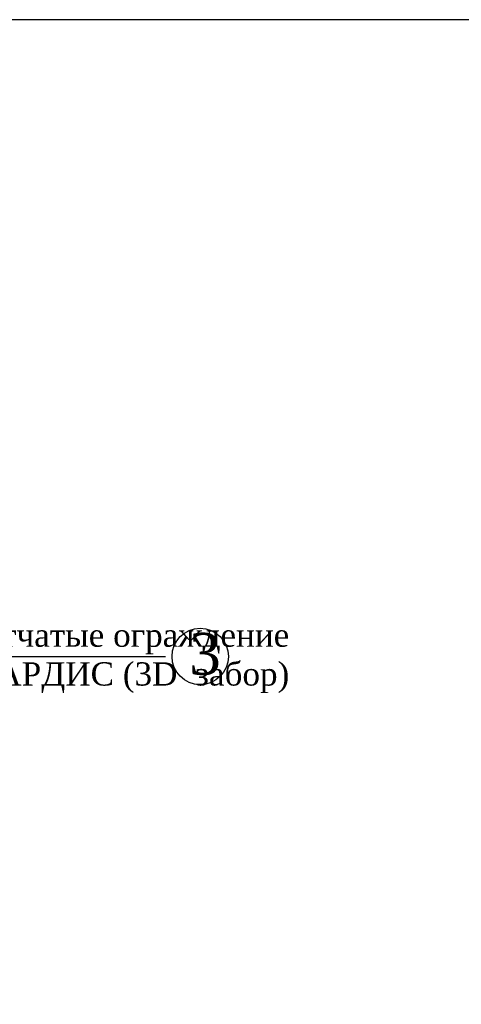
# Model space of a CAD drawing. Header units: inches. Extents: x 9403 to 10041, y 45 to 1090.
# Tile 21 of 41: x 9719 to 9757, y 316 to 400. Entities that reach past the tile are written whole.
import ezdxf

# ---------------------------------------------------------------- set-up
doc = ezdxf.new("R2010")
doc.units = ezdxf.units.IN
doc.header["$MEASUREMENT"] = 0
doc.layers.add('Водопровод 2', color=7, linetype='Continuous')
doc.styles.add('TIEMS', font='times.ttf')

msp = doc.modelspace()

# ---------------------------------------------------------------- linework, layer by layer
at = {"linetype": 'ByBlock'}
msp.add_lwpolyline([(9701.505, 345.691), (9731.353, 345.691)], dxfattribs=at)
msp.add_circle((9734.321, 345.691), 2.42, dxfattribs=at)
at = {"layer": 'Водопровод 2', "linetype": 'Continuous'}
msp.add_lwpolyline([(9512.931, 113.444), (9907.931, 113.444), (9907.931, 400.444), (9512.931, 400.444)], close=True, dxfattribs=at)

# ---------------------------------------------------------------- texts
at = {"color": 7, "style": 'TIEMS'}
msp.add_text('3', height=3.6, dxfattribs=at).set_placement((9733.375, 344.118))
at = {"color": 0, "insert": (9741.978, 342.538), "char_height": 2, "width": 52.6704, "attachment_point": 9, "style": 'TIEMS'}
msp.add_mtext('Сетчатые ограждение\\P ГАРДИС (3D  забор)', dxfattribs=at)

doc.saveas('drawing.dxf')
